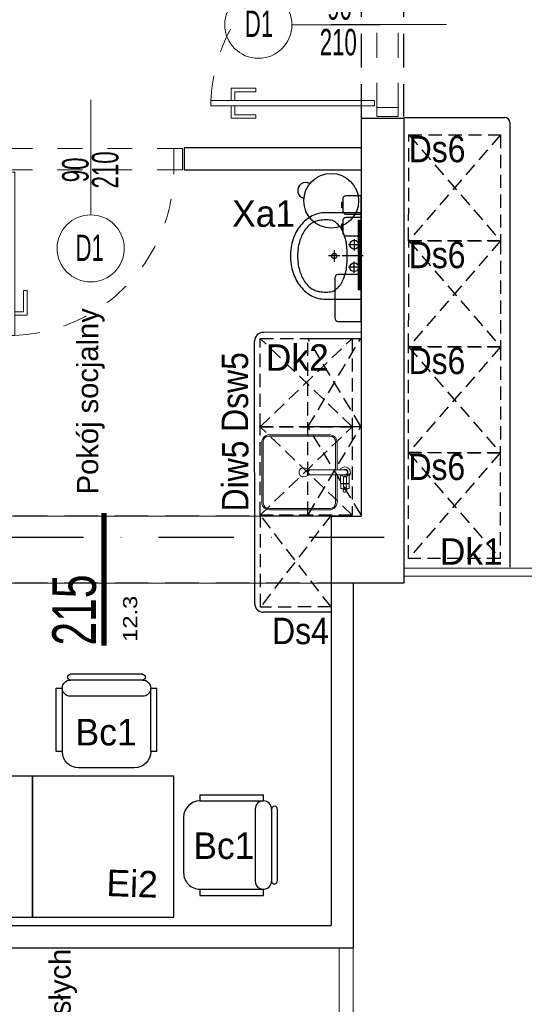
# Model space of a CAD drawing. Header units: millimetres. Extents: x 14495 to 271441, y -21035 to 2232.
# Tile 162 of 227: x 86351 to 86637, y -3479 to -2921. Entities that reach past the tile are written whole.
import ezdxf
from ezdxf.enums import TextEntityAlignment as Align

# ---------------------------------------------------------------- set-up
doc = ezdxf.new("R2010")
doc.units = ezdxf.units.MM
for name, pattern in [('DASHDOT', [1, 0.5, -0.25, 0, -0.25]), ('DASHED', [28.222222, 14.111111, -14.111111]), ('DASHED2', [9.525, 6.35, -3.175]), ('KRESKOWA2', [0.375, 0.25, -0.125])]:
    doc.linetypes.add(name, pattern=pattern)
for name, color, linetype in [('-- TECH  SYMBOLE', 1, 'Continuous'), ('-- TECH WYPOSAŻENIE', 2, 'Continuous'), ('_1_cienkie', 251, 'Continuous'), ('_urządzenia_sanit', 1, 'Continuous'), ('A-POW-NR', 1, 'Continuous'), ('A_cieńsza', 8, 'Continuous'), ('A_OSIE', 252, 'DASHDOT'), ('A_PROJEKTOWANE', 3, 'Continuous'), ('A_SC_DZIAlOWE', 4, 'Continuous'), ('SC-PROJEKT', 3, 'Continuous'), ('TECH Meble', 1, 'Continuous'), ('TECH Wyp.drobne', 1, 'Continuous')]:
    doc.layers.add(name, color=color, linetype=linetype)
doc.layers.add('A-POW', color=2, linetype='Continuous', plot=False)
for name, color, linetype, lineweight in [('A_ALUMINIUM', 1, 'Continuous', 13), ('A_ARMATURA', 2, 'Continuous', 5), ('A_Stolarka_drzwi', 1, 'Continuous', 9), ('M_drzwi', 1, 'Continuous', 5), ('P-SANR-FIXT', 2, 'Continuous', 9)]:
    doc.layers.add(name, color=color, linetype=linetype, lineweight=lineweight)
doc.styles.add('arial-tab', font='arial.ttf')
doc.styles.add('ARIAL1_2', font='arial.ttf', dxfattribs={"width": 1.2})
doc.styles.add('arialce', font='ARIALN.TTF')
doc.styles.add('cent', font='swissel.ttf')
doc.styles.add('cg', font='GOTHIC.TTF')
doc.styles.add('ROMANS', font='romans', dxfattribs={"width": 0.6})
doc.styles.add('switz721ltexbt', font='swissel.ttf')

# ---------------------------------------------------------------- blocks, each defined once
blk = doc.blocks.new('DRZWI Z OSCIEZNICA NIEOKALAJACA 90')
at = {"linetype": 'DASHED'}
for p, q in [((-12, 5), (-12, 99)), ((0, 5), (0, 99))]:
    blk.add_line(p, q, dxfattribs=at)
at = {"ltscale": 0.05}
blk.add_line((-39.5, 52), (25.59, 52), dxfattribs=at)
for points in [[(-12, 99), (-12, 104), (0, 104), (0, 99)], [(93.91, 9.01), (1.43, 9.01), (1.43, 6.01), (93.91, 6.01)], [(-12, 0), (-12, 5), (0, 5), (0, 0)]]:
    blk.add_lwpolyline(points, close=True)
for points in [[(82.48, 9.01), (82.48, 16.01), (68.48, 16.01), (68.48, 14.01), (80.48, 14.01), (80.48, 9.01)], [(82.48, 6.01), (82.48, -0.99), (68.48, -0.99), (68.48, 1.01), (80.48, 1.01), (80.48, 6.01)]]:
    blk.add_lwpolyline(points)
at = {"linetype": 'DASHED'}
blk.add_arc((0, 5), 94, 2.4475, 90, dxfattribs=at)
blk = doc.blocks.new('POW')
at = {"const_width": 5}
blk.add_lwpolyline([(125.32, 0), (0, 0)], dxfattribs=at)
at = {"style": 'switz721ltexbt'}
blk.add_attdef('001', (-1.78, 12.35), '', height=41.18, dxfattribs=at)
blk = doc.blocks.new('SSCVCFDSS')
blk.add_line((0, 50.02), (0, 0))
blk.add_circle((0, -19), 19)
at = {"style": 'ROMANS', "text_generation_flag": 4, "width": 0.6}
blk.add_attdef('FD1-8', text='', height=13, rotation=270, dxfattribs=at).set_placement((6.15, 55.19), align=Align.RIGHT)
for tag, p in [('200', (8.16, 25.47)), ('90', (-8.71, 25.47))]:
    blk.add_attdef(tag, text='', height=13, rotation=270, dxfattribs=at).set_placement(p, align=Align.MIDDLE)
blk.add_attdef('AL6C', text='', height=13, dxfattribs=at).set_placement((-0.56, -18.64), align=Align.MIDDLE)
blk = doc.blocks.new('umywalka')
at = {"layer": '_urządzenia_sanit', "color": 2, "linetype": 'Continuous'}
for p, q in [((331482.45, 871398.51), (331462.04, 871398.51)), ((331462.04, 871398.51), (331462.04, 871349.58)), ((331462.7, 871380.42), (331469.16, 871380.42)), ((331465.93, 871383.65), (331465.93, 871377.19)), ((331460.8, 871374.04), (331472.71, 871374.04)), ((331474.04, 871374.04), (331480.5, 871374.04)), ((331477.27, 871370.82), (331477.27, 871377.27)), ((331462.7, 871367.67), (331469.16, 871367.67)), ((331465.93, 871364.44), (331465.93, 871370.9)), ((331462.04, 871349.58), (331482.45, 871349.58))]:
    blk.add_line(p, q, dxfattribs=at)
for centre, radius in [((331465.93, 871380.42), 2.5), ((331477.27, 871374.04), 1.5), ((331465.93, 871367.67), 2.5)]:
    blk.add_circle(centre, radius, dxfattribs=at)
for centre, radius, start, end in [((331482.45, 871382.64), 15.87, 62.6911, 90), ((331480.31, 871378.49), 20.54, 38.7372, 62.6911), ((331481.83, 871384.1), 10.15, 148.384, 156.6022), ((331485.96, 871381.56), 14.99, 141.6243, 148.384), ((331483.43, 871383.56), 11.77, 135.4467, 141.6243), ((331486.24, 871380.79), 15.71, 130.0998, 135.4467), ((331483.15, 871384.46), 10.92, 123.1945, 130.0998), ((331479.37, 871390.23), 4.02, 111.7985, 123.1945), ((331479.17, 871390.73), 3.48, 101.2008, 111.7985), ((331482.2, 871375.47), 19.04, 96.6753, 101.2008), ((331481.63, 871380.31), 14.16, 90.0044, 96.6753), ((331481.63, 871356.57), 37.9, 85.928, 90.0044), ((331483.49, 871382.66), 11.75, 74.208, 85.928), ((331482.48, 871379.1), 15.45, 63.9928, 74.208), ((331485.42, 871385.12), 8.75, 46.1924, 63.9928), ((331478.68, 871378.1), 18.48, 33.9688, 46.1924), ((331476.95, 871375.8), 24.84, 18.3811, 38.7372), ((331540.18, 871362.69), 72.36, 162.3793, 163.9666), ((331513.86, 871371.05), 44.74, 159.7511, 162.3793), ((331501.13, 871375.75), 31.17, 156.6022, 159.7511), ((331476.09, 871376.35), 21.61, 24.7806, 33.9688), ((331475.72, 871376.18), 22.01, 15.6775, 24.7806), ((331496.08, 871375.82), 26.18, 173.7185, 177.7403), ((331844.52, 871337.47), 376.71, 173.2621, 173.7185), ((331473.33, 871381.32), 2.94, 168.0964, 173.2621), ((331480.91, 871379.72), 10.69, 163.9666, 168.0964), ((331468.42, 871374.13), 29.6, 7.7962, 15.6775), ((331471.67, 871374.04), 30.41, 0, 18.3811), ((331531.1, 871374.44), 61.22, 177.7403, 180.3698), ((331531.1, 871373.65), 61.22, 179.6302, 182.2597), ((331467.78, 871374.04), 30.24, 0, 7.7962), ((331467.78, 871374.04), 30.24, 352.2038, 0), ((331471.67, 871374.04), 30.41, 341.6189, 0), ((331496.08, 871372.27), 26.18, 182.2597, 186.2815), ((331844.52, 871410.62), 376.71, 186.2815, 186.7379), ((331468.42, 871373.96), 29.6, 344.3225, 352.2038), ((331473.33, 871366.77), 2.94, 186.7379, 191.9036), ((331480.91, 871368.37), 10.69, 191.9036, 196.0334), ((331540.18, 871385.4), 72.36, 196.0334, 197.6207), ((331513.86, 871377.04), 44.74, 197.6207, 200.2489), ((331501.13, 871372.34), 31.17, 200.2489, 203.3978), ((331476.09, 871371.74), 21.61, 326.0312, 335.2194), ((331475.72, 871371.91), 22.01, 335.2194, 344.3225), ((331476.95, 871372.29), 24.84, 321.2628, 341.6189), ((331481.83, 871363.99), 10.15, 203.3978, 211.616), ((331485.96, 871366.53), 14.99, 211.616, 218.3757), ((331483.43, 871364.53), 11.77, 218.3757, 224.5533), ((331486.24, 871367.3), 15.71, 224.5533, 229.9002), ((331485.42, 871362.97), 8.75, 296.0072, 313.8076), ((331480.31, 871369.6), 20.54, 297.3089, 321.2628), ((331478.68, 871369.99), 18.48, 313.8076, 326.0312), ((331483.15, 871363.63), 10.92, 229.9002, 236.8055), ((331479.37, 871357.86), 4.02, 236.8055, 248.2015), ((331479.17, 871357.36), 3.48, 248.2015, 258.7992), ((331482.2, 871372.62), 19.04, 258.7992, 263.3247), ((331481.63, 871367.78), 14.16, 263.3247, 269.9956), ((331481.63, 871391.52), 37.9, 269.9956, 274.072), ((331482.45, 871365.45), 15.87, 270, 297.3089), ((331483.49, 871365.43), 11.75, 274.072, 285.792), ((331482.48, 871368.99), 15.45, 285.792, 296.0072)]:
    blk.add_arc(centre, radius, start, end, dxfattribs=at)
blk = doc.blocks.new('Sink-Top_Mount-Kitchen-All_in_One-KOHLER-Verse-K-RH28176 - NA-Stainless Steel-2198421-PW_K0')
at = {"layer": 'P-SANR-FIXT'}
for p, q in [((1.9, 28.2), (0.66, 28.2)), ((6.2, 28.2), (1.9, 28.2)), ((6.2, 28.2), (1.9, 28.2)), ((6.26, 28.04), (6.26, 28.14)), ((6.26, 28.04), (6.26, 28.14)), ((6.56, 27.9), (6.26, 28.04)), ((6.26, 28.04), (6.56, 27.9)), ((6.26, 23.44), (6.26, 28.04)), ((6.56, 28.04), (6.56, 27.9)), ((6.56, 27.9), (6.56, 28.04)), ((6.56, 23.58), (6.56, 27.9)), ((9.05, 28.14), (6.61, 28.1)), ((6.61, 28.1), (9.05, 28.14)), ((-1.4, 22.98), (-1.4, 25.74)), ((-1.4, 22.98), (-1.4, 5.99)), ((1.41, 22.98), (1.41, 25.63)), ((1.41, 5.98), (1.41, 22.98)), ((1.9, 23.29), (6.2, 23.29)), ((2.75, 26.59), (6.2, 26.59)), ((2.75, 24.89), (6.2, 24.89)), ((6.26, 23.44), (6.56, 23.58)), ((6.26, 23.35), (6.26, 23.44)), ((6.56, 23.58), (6.56, 23.44)), ((6.61, 23.39), (9.05, 23.35)), ((8.67, 25.31), (8.67, 26.18)), ((9.54, 26.51), (8.89, 26.39)), ((9.54, 24.98), (8.89, 25.09)), ((10.27, 26.63), (9.54, 26.51)), ((10.27, 26.63), (9.54, 26.51)), ((9.54, 24.98), (10.36, 24.84)), ((10.36, 24.84), (9.54, 24.98)), ((9.81, 26.38), (9.81, 25.09)), ((9.88, 26.5), (10.14, 26.61)), ((9.88, 24.98), (10.14, 24.87)), ((-21.21, 17.66), (-21.21, -17.66)), ((-20.52, 17.32), (-20.52, -17.32)), ((-17.34, 20.49), (-1.4, 20.49)), ((-17.09, 21.31), (-1.4, 21.31)), ((1.41, 21.31), (17.09, 21.31)), ((17.34, 20.49), (1.41, 20.49)), ((20.52, 17.32), (20.52, -17.32)), ((21.24, 17.15), (21.24, -17.15)), ((-1.4, 5.99), (-2.41, 3.21)), ((2.41, 3.21), (1.41, 5.98)), ((-18.02, -21.2), (18.02, -21.2)), ((-17.34, -20.49), (17.34, -20.49))]:
    blk.add_line(p, q, dxfattribs=at)
for centre, radius, start, end in [((0.01, 25.74), 3.1, 52.3561, 242.9065), ((0.01, 25.74), 3.1, 52.3561, 242.9065), ((-0.19, 25.74), 2.6, 307.8866, 70.8028), ((6.2, 28.14), 0.0595, 0, 90), ((6.2, 28.14), 0.0595, 0, 90), ((6.62, 28.04), 0.0568, 91.0001, 180), ((6.62, 28.04), 0.0568, 91.0001, 180), ((0.01, 25.74), 1.74, 323.2478, 215.9549), ((0, 25.74), 1.41, 355.4368, 180), ((0.01, 25.74), 3.1, 296.7952, 307.6439), ((6.06, 26.46), 0.196, 346.1171, 44.3003), ((6.06, 25.03), 0.196, 315.6997, 13.8829), ((6.2, 23.35), 0.0595, 270, 360), ((6.79, 26.34), 0.228, 139.824, 187.5734), ((6.79, 25.14), 0.228, 172.4266, 220.176), ((6.62, 23.44), 0.0568, 180, 268.9999), ((23.03, -242.25), 269.24, 93.1404, 93.4966), ((8.01, 34.63), 9.74, 261.7524, 271.6107), ((8.81, 26.2), 0.15, 130.7216, 188.3589), ((8.81, 25.29), 0.15, 171.6411, 229.2784), ((8.95, 26.03), 0.364, 100, 130.7216), ((8.95, 25.45), 0.364, 229.2784, 260), ((9.96, 26.38), 0.142, 121.5021, 180), ((9.93, 25.09), 0.12, 180, 244.398), ((10.35, 25.74), 0.9, 270.5499, 95.556), ((10.35, 25.74), 0.9, 270.5499, 95.556), ((-17.09, 17.15), 4.16, 90, 173.0533), ((-17.34, 17.32), 3.17, 90, 180), ((17.09, 17.15), 4.16, 360, 90), ((17.34, 17.32), 3.17, 0, 90), ((0, 2.33), 2.57, 160, 20), ((-17.09, -17.15), 4.16, 186.9467, 257.0598), ((-17.34, -17.32), 3.18, 180, 270), ((17.34, -17.32), 3.17, 270, 360), ((17.09, -17.15), 4.16, 282.9402, 0)]:
    blk.add_arc(centre, radius, start, end, dxfattribs=at)
for centre, major_axis, ratio, start_param, end_param in [((9.04, 25.73), (0, 2.42), 0.113203, 5.594218, 6.231005), ((0, 5.79), (1.41, 0), 0.945181, 2.930002, 6.494496), ((0, 6.35), (1.41, 0), 0.941223, 3.210567, 6.283185)]:
    blk.add_ellipse(centre, major_axis=major_axis, ratio=ratio, start_param=start_param, end_param=end_param, dxfattribs=at)
for points in [[(9.21, 27.59), (9.21, 27.64), (9.19, 27.73), (9.17, 27.84), (9.15, 27.94), (9.13, 28.02), (9.1, 28.08), (9.08, 28.12), (9.06, 28.13), (9.05, 28.14)], [(9.05, 23.35), (9.06, 23.35), (9.08, 23.36), (9.1, 23.4), (9.13, 23.47), (9.15, 23.54), (9.17, 23.64), (9.19, 23.76), (9.21, 23.85), (9.21, 23.89)], [(9.54, 26.51), (9.51, 26.65), (9.43, 26.92), (9.29, 27.29), (9.23, 27.49), (9.21, 27.59)], [(9.54, 24.98), (9.51, 24.83), (9.43, 24.56), (9.29, 24.2), (9.23, 23.99), (9.21, 23.89)]]:
    blk.add_open_spline(points, degree=3, dxfattribs=at)
for points, knots in [([(2.45, 25.74), (2.45, 25.78), (2.45, 25.86), (2.46, 25.96), (2.47, 26.05), (2.47, 26.11), (2.48, 26.16), (2.49, 26.2), (2.49, 26.23), (2.5, 26.26), (2.51, 26.3), (2.52, 26.35), (2.54, 26.39), (2.55, 26.43), (2.57, 26.45), (2.59, 26.47), (2.61, 26.5), (2.65, 26.53), (2.69, 26.57), (2.73, 26.58), (2.75, 26.59)], [0, 0, 0, 0, 0.125, 0.25, 0.3125, 0.375, 0.4375, 0.46875, 0.5, 0.53125, 0.5625, 0.625, 0.6875, 0.71875, 0.75, 0.78125, 0.8125, 0.875, 0.9375, 1, 1, 1, 1]), ([(2.45, 25.74), (2.45, 25.7), (2.45, 25.62), (2.46, 25.52), (2.47, 25.44), (2.47, 25.38), (2.48, 25.33), (2.49, 25.29), (2.49, 25.26), (2.5, 25.23), (2.51, 25.19), (2.52, 25.14), (2.54, 25.09), (2.55, 25.06), (2.57, 25.03), (2.59, 25.01), (2.61, 24.98), (2.65, 24.95), (2.69, 24.92), (2.73, 24.9), (2.75, 24.89)], [0, 0, 0, 0, 0.125, 0.25, 0.3125, 0.375, 0.4375, 0.46875, 0.5, 0.53125, 0.5625, 0.625, 0.6875, 0.71875, 0.75, 0.78125, 0.8125, 0.875, 0.9375, 1, 1, 1, 1]), ([(8.28, 26.59), (8.3, 26.58), (8.34, 26.56), (8.39, 26.53), (8.42, 26.5), (8.44, 26.47), (8.46, 26.45), (8.47, 26.42), (8.48, 26.39), (8.5, 26.34), (8.51, 26.29), (8.52, 26.25), (8.52, 26.22), (8.53, 26.19), (8.54, 26.15), (8.54, 26.1), (8.55, 26.04), (8.55, 25.96), (8.56, 25.86), (8.56, 25.78), (8.56, 25.74)], [-1, -1, -1, -1, -0.9375, -0.875, -0.8125, -0.78125, -0.75, -0.71875, -0.6875, -0.625, -0.5625, -0.53125, -0.5, -0.46875, -0.4375, -0.375, -0.3125, -0.25, -0.125, 0, 0, 0, 0]), ([(8.28, 24.9), (8.3, 24.9), (8.34, 24.92), (8.39, 24.95), (8.42, 24.99), (8.44, 25.01), (8.46, 25.04), (8.47, 25.06), (8.48, 25.09), (8.5, 25.14), (8.51, 25.19), (8.52, 25.23), (8.52, 25.26), (8.53, 25.29), (8.54, 25.33), (8.54, 25.38), (8.55, 25.44), (8.55, 25.52), (8.56, 25.62), (8.56, 25.7), (8.56, 25.74)], [-1, -1, -1, -1, -0.9375, -0.875, -0.8125, -0.78125, -0.75, -0.71875, -0.6875, -0.625, -0.5625, -0.53125, -0.5, -0.46875, -0.4375, -0.375, -0.3125, -0.25, -0.125, 0, 0, 0, 0]), ([(9.54, 26.51), (9.53, 26.56), (9.5, 26.67), (9.46, 26.79), (9.43, 26.89), (9.41, 26.96), (9.38, 27.03), (9.36, 27.09), (9.35, 27.14), (9.33, 27.18), (9.31, 27.24), (9.29, 27.3), (9.27, 27.36), (9.25, 27.42), (9.23, 27.5), (9.22, 27.55), (9.21, 27.59)], [0, 0, 0, 0, 0.125, 0.25, 0.3125, 0.375, 0.4375, 0.5, 0.53125, 0.5625, 0.625, 0.6875, 0.75, 0.8125, 0.875, 1, 1, 1, 1]), ([(9.21, 23.89), (9.22, 23.93), (9.23, 23.98), (9.25, 24.06), (9.27, 24.12), (9.29, 24.18), (9.31, 24.25), (9.33, 24.3), (9.35, 24.35), (9.36, 24.39), (9.38, 24.45), (9.41, 24.52), (9.43, 24.59), (9.46, 24.69), (9.5, 24.82), (9.53, 24.92), (9.54, 24.98)], [0, 0, 0, 0, 0.125, 0.1875, 0.25, 0.3125, 0.375, 0.4375, 0.46875, 0.5, 0.5625, 0.625, 0.6875, 0.75, 0.875, 1, 1, 1, 1])]:
    blk.add_open_spline(points, degree=3, knots=knots, dxfattribs=at)
blk = doc.blocks.new('K.1.1')
at = {"color": 2}
for p, q in [((-20.38, 53), (20.38, 53)), ((-28.5, 9.23), (-28.5, 45.15)), ((-25, 45.15), (-28.5, 45.15)), ((-25, 9.23), (-25, 45.15)), ((-20.38, 49.77), (20.38, 49.77)), ((25, 9.23), (25, 45.15)), ((28.5, 45.15), (25, 45.15)), ((28.5, 9.23), (28.5, 45.15)), ((-20.38, 40.54), (20.38, 40.54)), ((-28.5, 9.23), (-25, 9.23)), ((25, 9.23), (28.5, 9.23)), ((-15.77, 0), (15.77, 0))]:
    blk.add_line(p, q, dxfattribs=at)
for centre, radius, start, end in [((-20.38, 51.38), 1.62, 90, 270), ((20.38, 51.38), 1.62, 270, 90), ((-20.38, 45.15), 4.62, 90, 270), ((20.38, 45.15), 4.62, 270, 90), ((-15.77, 9.23), 9.23, 180, 270), ((15.77, 9.23), 9.23, 270, 0)]:
    blk.add_arc(centre, radius, start, end, dxfattribs=at)
at = {"style": 'ROMANS', "flags": 1}
for tag, p in [('OPIS', (-154.94, 45.65)), ('WYMIARY', (-154.7, 27.93)), ('PRODUCENT', (-155.26, 9.38)), ('TYP', (-155.26, -12.3))]:
    blk.add_attdef(tag, p, '', height=10, dxfattribs=at)

msp = doc.modelspace()

# ---------------------------------------------------------------- linework, layer by layer
at = {"layer": '-- TECH WYPOSAŻENIE', "color": 2}
for p, q in [((86568.46, -2976.4), (86625.46, -2976.4)), ((86628.46, -2979.4), (86628.46, -3231.26))]:
    msp.add_line(p, q, dxfattribs=at)
at = {"layer": '-- TECH WYPOSAŻENIE', "color": 252, "linetype": 'KRESKOWA2', "ltscale": 30}
for p, q in [((86623.23, -2986.37), (86571.18, -3046.32)), ((86571.23, -2986.32), (86623.18, -3046.37)), ((86623.23, -3046.37), (86571.18, -3106.32)), ((86571.23, -3046.32), (86623.18, -3106.37)), ((86539.19, -3151.67), (86487.17, -3101.7)), ((86487.19, -3151.69), (86539.17, -3101.66)), ((86623.13, -3106.37), (86571.07, -3166.32)), ((86571.13, -3106.32), (86623.07, -3166.37)), ((86539.19, -3201.67), (86487.17, -3151.69)), ((86487.19, -3201.68), (86539.17, -3151.66)), ((86623.07, -3166.37), (86571.02, -3226.32)), ((86571.07, -3166.32), (86623.02, -3226.37)), ((86527.25, -3201.75), (86487.25, -3253.77)), ((86527.27, -3253.75), (86487.25, -3201.77))]:
    msp.add_line(p, q, dxfattribs=at)
at = {"layer": '-- TECH WYPOSAŻENIE', "color": 1, "linetype": 'KRESKOWA2', "ltscale": 30}
for p, q in [((86544.18, -3151.53), (86514.13, -3101.67)), ((86544.13, -3101.77), (86514.13, -3101.79)), ((86514.17, -3201.56), (86514.15, -3101.67)), ((86514.18, -3151.68), (86544.13, -3101.64)), ((86544.18, -3151.65), (86514.18, -3151.68)), ((86544.23, -3201.54), (86514.19, -3151.56)), ((86514.25, -3201.57), (86544.18, -3151.53))]:
    msp.add_line(p, q, dxfattribs=at)
at = {"layer": '-- TECH WYPOSAŻENIE', "color": 252, "linetype": 'KRESKOWA2', "ltscale": 30}
for points in [[(86571.23, -2986.32), (86623.23, -2986.37), (86623.18, -3046.37), (86571.18, -3046.32)], [(86571.23, -3046.32), (86623.23, -3046.37), (86623.18, -3106.37), (86571.18, -3106.32)], [(86539.19, -3151.67), (86487.19, -3151.69), (86487.17, -3101.7), (86539.17, -3101.66)], [(86571.13, -3106.32), (86623.13, -3106.37), (86623.07, -3166.37), (86571.07, -3166.32)], [(86539.19, -3201.67), (86487.19, -3201.68), (86487.17, -3151.69), (86539.17, -3151.66)], [(86571.07, -3166.32), (86623.07, -3166.37), (86623.02, -3226.37), (86571.02, -3226.32)], [(86527.25, -3201.75), (86527.27, -3253.75), (86487.25, -3253.77), (86487.25, -3201.75)]]:
    msp.add_lwpolyline(points, close=True, dxfattribs=at)
at = {"layer": '-- TECH WYPOSAŻENIE', "color": 2}
for points in [[(86278.35, -3349.5), (86278.35, -3429.5), (86358.35, -3429.5), (86358.35, -3349.5)], [(86358.35, -3349.5), (86358.35, -3429.5), (86438.35, -3429.5), (86438.35, -3349.5)]]:
    msp.add_lwpolyline(points, close=True, dxfattribs=at)
msp.add_arc((86625.46, -2979.4), 3, 0, 90, dxfattribs=at)
at = {"layer": '_1_cienkie', "linetype": 'DASHED2', "ltscale": 3}
for p, q in [((86544.29, -2871.9), (86544.29, -2976.9)), ((86568.29, -2871.9), (86568.31, -2975.89)), ((86538.29, -3202.26), (86271.65, -3202.26)), ((86538.22, -3240.26), (86271.58, -3240.26))]:
    msp.add_line(p, q, dxfattribs=at)
at = {"layer": 'A_ALUMINIUM'}
for p, q in [((86834.79, -3231.76), (86568.39, -3231.76)), ((86834.79, -3236.26), (86568.39, -3236.26)), ((86531.79, -3446.76), (86531.79, -3762.26)), ((86539.79, -3446.76), (86539.79, -3762.26))]:
    msp.add_line(p, q, dxfattribs=at)
at = {"layer": 'A_cieńsza', "linetype": 'Continuous', "lineweight": 13}
msp.add_lwpolyline([(86271.58, -3202.26), (86271.58, -3240.26), (86527.29, -3240.26), (86527.29, -3202.26), (86272.9, -3202.26), (86271.65, -3202.26)], dxfattribs=at)
at = {"layer": 'A_OSIE', "ltscale": 85}
msp.add_line((82259.79, -3214.26), (86562.29, -3214.26), dxfattribs=at)
at = {"layer": 'A_PROJEKTOWANE'}
for p, q in [((86544.29, -2976.9), (86544.29, -3202.26)), ((86544.29, -2976.9), (86568.39, -2976.9)), ((86568.39, -2976.9), (86568.39, -3240.26)), ((86444.24, -3006.05), (86444.24, -2993.68)), ((86527.29, -3202.26), (86527.29, -3240.26)), ((86527.29, -3202.26), (86544.29, -3202.26)), ((86527.29, -3202.26), (86527.29, -3240.26)), ((86568.39, -3240.26), (86527.29, -3240.26))]:
    msp.add_line(p, q, dxfattribs=at)
at = {"layer": 'A_SC_DZIAlOWE'}
for p, q in [((86444.2, -2993.56), (86544.29, -2993.55)), ((86444.21, -3006.05), (86544.29, -3006.05)), ((86527.29, -3239.32), (86527.29, -3434.26)), ((86539.79, -3240.26), (86539.79, -3446.76)), ((86245.79, -3434.26), (86527.29, -3434.26)), ((86245.79, -3446.76), (86539.79, -3446.76))]:
    msp.add_line(p, q, dxfattribs=at)
at = {"layer": 'SC-PROJEKT', "color": 2, "linetype": 'Continuous', "lineweight": -3}
for p, q in [((86544.29, -3098.17), (86489, -3098.19)), ((86484.11, -3251.75), (86484, -3103.19)), ((86527.27, -3256.75), (86489.11, -3256.75))]:
    msp.add_line(p, q, dxfattribs=at)
for centre, start, end in [((86489, -3103.19), 90.02, 180.0182), ((86489.11, -3251.75), 180.04, 270)]:
    msp.add_arc(centre, 5, start, end, dxfattribs=at)
at = {"layer": 'TECH Wyp.drobne', "color": 1}
for points in [[(86533.86, -3022.81), (86533.87, -3029.31, 0.414214), (86535.87, -3031.31), (86544.37, -3031.31), (86544.36, -3020.81), (86535.86, -3020.81, 0.414214)], [(86533.86, -3035.09), (86533.87, -3041.59, 0.414214), (86535.87, -3043.59), (86544.37, -3043.59), (86544.36, -3033.09), (86535.86, -3033.09, 0.414214)], [(86529.37, -3067.47), (86529.38, -3089.97, 0.414214), (86531.38, -3091.97), (86544.38, -3091.97), (86544.37, -3065.47), (86531.37, -3065.47, 0.414214)]]:
    msp.add_lwpolyline(points, format="xyb", close=True, dxfattribs=at)
for points in [[(86533.86, -3024.51), (86533.87, -3027.61), (86533.32, -3027.61), (86533.31, -3024.51)], [(86533.86, -3036.79), (86533.87, -3039.9), (86533.32, -3039.9), (86533.31, -3036.79)]]:
    msp.add_lwpolyline(points, close=True, dxfattribs=at)
at = {"layer": 'TECH Wyp.drobne', "color": 1, "const_width": 2}
msp.add_lwpolyline([(86543.36, -3034.43), (86543.38, -3074.43)], dxfattribs=at)
at = {"layer": 'TECH Wyp.drobne', "color": 1}
msp.add_circle((86527.35, -3023.61), 15.5, dxfattribs=at)
msp.add_arc((86512.96, -3017.84), 4.56, 59.7174, 256.6238, dxfattribs=at)

# ---------------------------------------------------------------- block references
at = {"layer": 'A-POW-NR'}
ref = msp.add_blockref('POW', (86398.69, -3275.62), dxfattribs=dict(at, xscale=0.6, yscale=0.6, zscale=0.6, rotation=90))
ref.add_attrib('88,88', '12.3', dxfattribs={"layer": 'A-POW', "height": 8, "rotation": 90, "style": 'ARIAL1_2', "width": 1.2}).set_placement((86417.55, -3247.4), align=Align.RIGHT)
ref.add_attrib('POKOJ', 'Pokój socjalny', (86395.48, -3189.94), dxfattribs={"layer": 'A-POW', "height": 12, "rotation": 90, "style": 'arialce', "width": 1.2})
ref.add_attrib('001', '215', (86394.18, -3275.62), dxfattribs={"layer": '0', "height": 24.71, "rotation": 90, "style": 'switz721ltexbt', "width": 0.7})
ref = msp.add_blockref('POW', (86383.09, -3753.96), dxfattribs=dict(at, xscale=0.6, yscale=0.6, zscale=0.6, rotation=90))
ref.add_attrib('88,88', '9.8', dxfattribs={"layer": 'A-POW', "height": 8, "rotation": 90, "style": 'ARIAL1_2', "width": 1.2}).set_placement((86401.94, -3725.74), align=Align.RIGHT)
ref.add_attrib('POKOJ', 'Przedsionek  wejśc. dorosłych', (86379.88, -3668.28), dxfattribs={"layer": 'A-POW', "height": 12, "rotation": 90, "style": 'arialce', "width": 1.2})
ref.add_attrib('001', '201', (86378.58, -3753.96), dxfattribs={"layer": '0', "height": 24.71, "rotation": 90, "style": 'switz721ltexbt', "width": 0.7})
at = {"layer": 'A_ARMATURA', "ltscale": 0.05, "rotation": 180.0114584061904}
msp.add_blockref('umywalka', (417832.06, 868385.39), dxfattribs=at)
at = {"layer": 'A_Stolarka_drzwi', "xscale": -1, "rotation": 0.01006164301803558}
msp.add_blockref('DRZWI Z OSCIEZNICA NIEOKALAJACA 90', (86553.21, -2975.89), dxfattribs=at)
at = {"layer": 'A_Stolarka_drzwi', "rotation": 270.0000000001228}
msp.add_blockref('DRZWI Z OSCIEZNICA NIEOKALAJACA 90', (86339.24, -3006.05), dxfattribs=at)
at = {"layer": 'M_drzwi'}
ref = msp.add_blockref('SSCVCFDSS', (86505.14, -2923.95), dxfattribs=dict(at, rotation=270.0000000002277))
ref.add_attrib('90', '90', dxfattribs={"layer": '0', "height": 15, "style": 'cent', "width": 0.6}).set_placement((86532.11, -2913.56), align=Align.MIDDLE)
ref.add_attrib('200', '210', dxfattribs={"layer": '0', "height": 15, "style": 'cent', "width": 0.6}).set_placement((86531.36, -2933.78), align=Align.MIDDLE)
ref.add_attrib('AL6C', 'D1', dxfattribs={"layer": '0', "height": 15, "style": 'arial-tab', "width": 0.6}).set_placement((86486.49, -2923.39), align=Align.MIDDLE)
ref = msp.add_blockref('SSCVCFDSS', (86391.24, -3031.63), dxfattribs=at)
ref.add_attrib('90', '90', dxfattribs={"layer": '0', "height": 15, "rotation": 90, "style": 'cent', "width": 0.6}).set_placement((86382.53, -3006.17), align=Align.MIDDLE)
ref.add_attrib('200', '210', dxfattribs={"layer": '0', "height": 15, "rotation": 90, "style": 'cent', "width": 0.6}).set_placement((86399.4, -3006.17), align=Align.MIDDLE)
ref.add_attrib('AL6C', 'D1', dxfattribs={"layer": '0', "height": 15, "style": 'arial-tab', "width": 0.6}).set_placement((86390.68, -3050.28), align=Align.MIDDLE)
at = {"layer": 'P-SANR-FIXT', "rotation": 270.0195682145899}
msp.add_blockref('Sink-Top_Mount-Kitchen-All_in_One-KOHLER-Verse-K-RH28176 - NA-Stainless Steel-2198421-PW_K0', (86509.37, -3177.49), dxfattribs=at)
at = {"layer": 'TECH Meble', "xscale": -1}
msp.add_blockref('K.1.1', (86400.19, -3344.89), dxfattribs=at)
at = {"layer": 'TECH Meble', "rotation": 270.0000000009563}
msp.add_blockref('K.1.1', (86443.82, -3388.6), dxfattribs=at)

# ---------------------------------------------------------------- texts
at = {"layer": '-- TECH  SYMBOLE', "color": 1, "style": 'cg', "width": 0.9}
for s, rotation, p in [('Ds6', 0.0205, (86571.25, -3001.84)), ('Ds6', 0.0205, (86571.25, -3061.84)), ('Ds6', 0.0205, (86571.14, -3121.84)), ('Dsw5', 89.9795, (86480.32, -3154.55)), ('Diw5', 89.9795, (86480.51, -3199.63)), ('Ds6', 0.0205, (86571.09, -3181.84)), ('Ds4', 0.0205, (86493.9, -3274.81))]:
    msp.add_text(s, height=15, rotation=rotation, dxfattribs=at).set_placement(p)
at = {"layer": '-- TECH  SYMBOLE', "color": 1, "style": 'cg'}
for s, rotation, p in [('Xa1', 0.0205, (86471.27, -3038.39)), ('Dk2', 0.02, (86490.31, -3119.95)), ('Dk1', 0.02, (86588.81, -3229.82)), ('Ei2', 358.0976, (86399.96, -3417.46))]:
    msp.add_text(s, height=15, rotation=rotation, dxfattribs=at).set_placement(p)
for p in [(86382.67, -3332.17), (86449.31, -3396.47)]:
    msp.add_text('Bc1', height=15, dxfattribs=at).set_placement(p)

doc.saveas('drawing.dxf')
